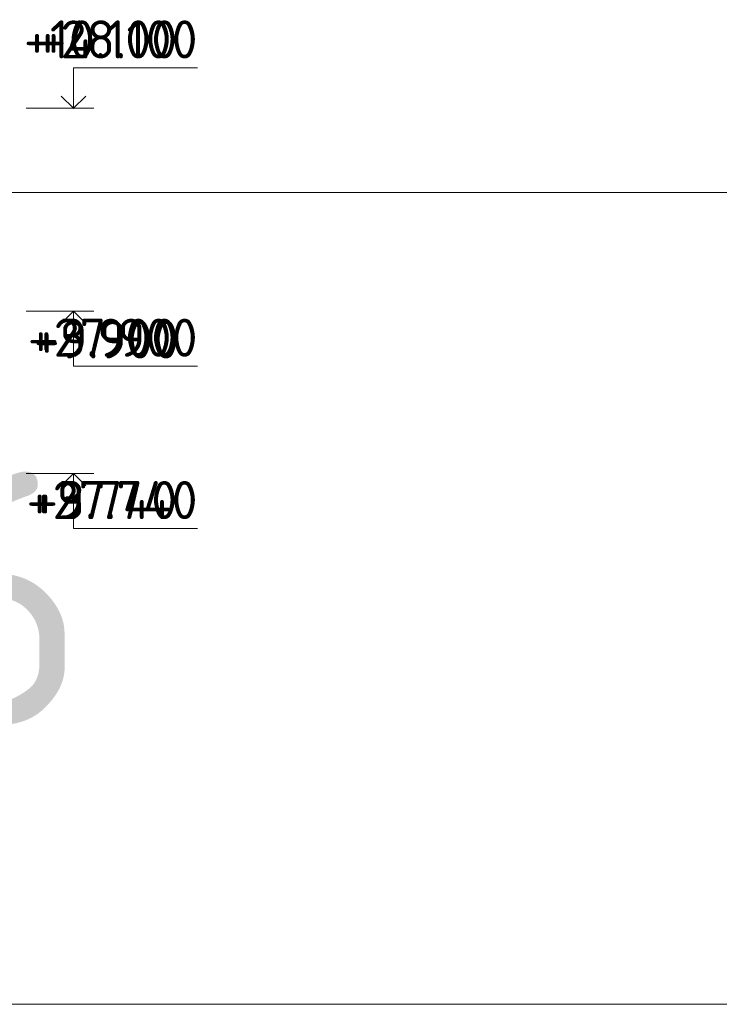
# Model space of a CAD drawing. Header units: metres. Extents: x -38 to 100, y -15 to 21.
# Tile 235 of 246: x 75.335 to 76.025, y 12.176 to 13.147. Entities that reach past the tile are written whole.
import ezdxf

# ---------------------------------------------------------------- set-up
doc = ezdxf.new("R2010")
doc.units = ezdxf.units.M
doc.layers.add('XR$5$Текст_ примечание', color=7, linetype='Continuous', lineweight=13)
doc.layers.add('XR$7$Текст_ примечание', color=7, linetype='Continuous', lineweight=13)
doc.styles.add('ISOCPEUR', font='txt')

# ---------------------------------------------------------------- blocks, each defined once
blk = doc.blocks.new('СЛОЖНЫЙ_ОБЪЕКТ_6')
at = {"color": 7, "linetype": 'Continuous', "lineweight": 13, "transparency": 33554687}
blk.add_line((75.40839, 13.05949), (75.34172, 13.05949), dxfattribs=at)
blk.add_lwpolyline([(75.38839, 13.05949), (75.38839, 13.09949), (75.49072, 13.09949)], dxfattribs=at)
at = {"color": 7, "linetype": 'Continuous', "lineweight": 35, "transparency": 33554687}
blk.add_lwpolyline([(75.37629, 13.07159), (75.38839, 13.05949), (75.4005, 13.07159)], dxfattribs=at)
blk = doc.blocks.new('СЛОЖНЫЙ_ОБЪЕКТ_7')
at = {"color": 7, "linetype": 'Continuous', "lineweight": 13, "transparency": 33554687}
blk.add_line((75.40839, 12.85949), (75.34172, 12.85949), dxfattribs=at)
at = {"color": 7, "linetype": 'Continuous', "lineweight": 35, "transparency": 33554687}
blk.add_lwpolyline([(75.37629, 12.84738), (75.38839, 12.85949), (75.4005, 12.84738)], dxfattribs=at)
at = {"color": 7, "linetype": 'Continuous', "lineweight": 13, "transparency": 33554687}
blk.add_lwpolyline([(75.38839, 12.85949), (75.38839, 12.80549), (75.49072, 12.80549)], dxfattribs=at)
blk = doc.blocks.new('СЛОЖНЫЙ_ОБЪЕКТ_8')
at = {"color": 7, "linetype": 'Continuous', "lineweight": 13, "transparency": 33554687}
blk.add_line((75.40839, 12.69949), (75.34172, 12.69949), dxfattribs=at)
at = {"color": 7, "linetype": 'Continuous', "lineweight": 35, "transparency": 33554687}
blk.add_lwpolyline([(75.37629, 12.68738), (75.38839, 12.69949), (75.4005, 12.68738)], dxfattribs=at)
at = {"color": 7, "linetype": 'Continuous', "lineweight": 13, "transparency": 33554687}
blk.add_lwpolyline([(75.38839, 12.69949), (75.38839, 12.64549), (75.49072, 12.64549)], dxfattribs=at)
blk = doc.blocks.new('СЛОЖНЫЙ_ОБЪЕКТ_63')
at = {"color": 7, "linetype": 'Continuous', "lineweight": 13, "transparency": 33554687}
blk.add_line((75.40839, 13.05949), (75.34172, 13.05949), dxfattribs=at)
blk.add_lwpolyline([(75.38839, 13.05949), (75.38839, 13.09949), (75.49072, 13.09949)], dxfattribs=at)
at = {"color": 7, "linetype": 'Continuous', "lineweight": 35, "transparency": 33554687}
blk.add_lwpolyline([(75.37629, 13.07159), (75.38839, 13.05949), (75.4005, 13.07159)], dxfattribs=at)
blk = doc.blocks.new('СЛОЖНЫЙ_ОБЪЕКТ_64')
at = {"color": 7, "linetype": 'Continuous', "lineweight": 13, "transparency": 33554687}
blk.add_line((75.40839, 12.85949), (75.34172, 12.85949), dxfattribs=at)
at = {"color": 7, "linetype": 'Continuous', "lineweight": 35, "transparency": 33554687}
blk.add_lwpolyline([(75.37629, 12.84738), (75.38839, 12.85949), (75.4005, 12.84738)], dxfattribs=at)
at = {"color": 7, "linetype": 'Continuous', "lineweight": 13, "transparency": 33554687}
blk.add_lwpolyline([(75.38839, 12.85949), (75.38839, 12.80549), (75.49072, 12.80549)], dxfattribs=at)
blk = doc.blocks.new('СЛОЖНЫЙ_ОБЪЕКТ_65')
at = {"color": 7, "linetype": 'Continuous', "lineweight": 13, "transparency": 33554687}
blk.add_line((75.40839, 12.69949), (75.34172, 12.69949), dxfattribs=at)
at = {"color": 7, "linetype": 'Continuous', "lineweight": 35, "transparency": 33554687}
blk.add_lwpolyline([(75.37629, 12.68738), (75.38839, 12.69949), (75.4005, 12.68738)], dxfattribs=at)
at = {"color": 7, "linetype": 'Continuous', "lineweight": 13, "transparency": 33554687}
blk.add_lwpolyline([(75.38839, 12.69949), (75.38839, 12.64549), (75.49072, 12.64549)], dxfattribs=at)
blk = doc.blocks.new('СЛОЖНЫЙ_ОБЪЕКТ_106')
at = {"color": 7, "linetype": 'Continuous', "lineweight": 13, "transparency": 33554687}
blk.add_line((75.40839, 13.05949), (75.34172, 13.05949), dxfattribs=at)
blk.add_lwpolyline([(75.38839, 13.05949), (75.38839, 13.09949), (75.51072, 13.09949)], dxfattribs=at)
at = {"color": 7, "linetype": 'Continuous', "lineweight": 35, "transparency": 33554687}
blk.add_lwpolyline([(75.37629, 13.07159), (75.38839, 13.05949), (75.4005, 13.07159)], dxfattribs=at)
blk = doc.blocks.new('СЛОЖНЫЙ_ОБЪЕКТ_107')
at = {"color": 7, "linetype": 'Continuous', "lineweight": 13, "transparency": 33554687}
blk.add_line((75.40839, 12.85949), (75.34172, 12.85949), dxfattribs=at)
at = {"color": 7, "linetype": 'Continuous', "lineweight": 35, "transparency": 33554687}
blk.add_lwpolyline([(75.37629, 12.84738), (75.38839, 12.85949), (75.4005, 12.84738)], dxfattribs=at)
at = {"color": 7, "linetype": 'Continuous', "lineweight": 13, "transparency": 33554687}
blk.add_lwpolyline([(75.38839, 12.85949), (75.38839, 12.80549), (75.51072, 12.80549)], dxfattribs=at)
blk = doc.blocks.new('СЛОЖНЫЙ_ОБЪЕКТ_108')
at = {"color": 7, "linetype": 'Continuous', "lineweight": 13, "transparency": 33554687}
blk.add_line((75.40839, 12.69949), (75.34172, 12.69949), dxfattribs=at)
at = {"color": 7, "linetype": 'Continuous', "lineweight": 35, "transparency": 33554687}
blk.add_lwpolyline([(75.37629, 12.68738), (75.38839, 12.69949), (75.4005, 12.68738)], dxfattribs=at)
at = {"color": 7, "linetype": 'Continuous', "lineweight": 13, "transparency": 33554687}
blk.add_lwpolyline([(75.38839, 12.69949), (75.38839, 12.64549), (75.51072, 12.64549)], dxfattribs=at)

msp = doc.modelspace()

# ---------------------------------------------------------------- linework, layer by layer
at = {"layer": 'XR$5$Текст_ примечание', "color": 7, "linetype": 'Continuous', "lineweight": 13, "transparency": 33554687}
for p, q in [((88.97573, 12.97641), (70.47573, 12.97641)), ((88.97573, 12.17641), (70.47573, 12.17641))]:
    msp.add_line(p, q, dxfattribs=at)
at = {"layer": 'XR$7$Текст_ примечание', "color": 7, "linetype": 'Continuous', "lineweight": 13, "transparency": 33554687}
for p, q in [((88.97573, 12.97641), (70.47573, 12.97641)), ((88.97573, 12.17641), (70.47573, 12.17641))]:
    msp.add_line(p, q, dxfattribs=at)

# ---------------------------------------------------------------- block references
at = {"color": 7, "linetype": 'Continuous', "lineweight": 35, "transparency": 33554687}
for name in ['СЛОЖНЫЙ_ОБЪЕКТ_6', 'СЛОЖНЫЙ_ОБЪЕКТ_63', 'СЛОЖНЫЙ_ОБЪЕКТ_106', 'СЛОЖНЫЙ_ОБЪЕКТ_7', 'СЛОЖНЫЙ_ОБЪЕКТ_64', 'СЛОЖНЫЙ_ОБЪЕКТ_107', 'СЛОЖНЫЙ_ОБЪЕКТ_8', 'СЛОЖНЫЙ_ОБЪЕКТ_65', 'СЛОЖНЫЙ_ОБЪЕКТ_108']:
    msp.add_blockref(name, (0, 0), dxfattribs=at)

# ---------------------------------------------------------------- texts
at = {"color": 7, "linetype": 'Continuous', "lineweight": 13, "transparency": 33554687, "char_height": 0.0375, "attachment_point": 9, "style": 'ISOCPEUR'}
for s, insert, width in [('\\A1;{\\fISOCPEUR|i0|b0;\\H0.037500;\\W1.000000;\\C7;+10.100}\\P', (75.49072, 13.10865), 0.1701064), ('\\A1;{\\fISOCPEUR|i0|b0;\\H0.037500;\\W1.000000;\\C7;+28.100}\\P', (75.51072, 13.10865), 0.1784043), ('\\A1;{\\fISOCPEUR|i0|b0;\\H0.037500;\\W1.000000;\\C7;+4.100}\\P', (75.49072, 13.10865), 0.1556707), ('\\A1;{\\fISOCPEUR|i0|b0;\\H0.037500;\\W1.000000;\\C7;+27.900}\\P', (75.51072, 12.81465), 0.1867021), ('\\A1;{\\fISOCPEUR|i0|b0;\\H0.037500;\\W1.000000;\\C7;+3.900}\\P', (75.49072, 12.81465), 0.1603125), ('\\A1;{\\fISOCPEUR|i0|b0;\\H0.037500;\\W1.000000;\\C7;+9.900}\\P', (75.49243, 12.81295), 0.1603125), ('\\A1;{\\fISOCPEUR|i0|b0;\\H0.037500;\\W1.000000;\\C7;+27.740}\\P', (75.51072, 12.65465), 0.1904688), ('\\A1;{\\fISOCPEUR|i0|b0;\\H0.037500;\\W1.000000;\\C7;+3.740}\\P', (75.49072, 12.65465), 0.1640854), ('\\A1;{\\fISOCPEUR|i0|b0;\\H0.037500;\\W1.000000;\\C7;+9.740}\\P', (75.49072, 12.65465), 0.1640854)]:
    msp.add_mtext(s, dxfattribs=dict(at, insert=insert, width=width))
at = {"layer": 'XR$5$Текст_ примечание', "color": 7, "linetype": 'Continuous', "lineweight": 35, "transparency": 33554687, "insert": (72.90657, 12.45141), "char_height": 0.25, "width": 2.7437149, "attachment_point": 7, "style": 'ISOCPEUR'}
msp.add_mtext('\\W0.96;ГОСТ 34028-2016', dxfattribs=at)
at = {"layer": 'XR$7$Текст_ примечание', "color": 7, "linetype": 'Continuous', "lineweight": 35, "transparency": 33554687, "insert": (72.90657, 12.45141), "char_height": 0.25, "width": 2.7437149, "attachment_point": 7, "style": 'ISOCPEUR'}
msp.add_mtext('\\W0.96;ГОСТ 34028-2016', dxfattribs=at)

doc.saveas('drawing.dxf')
